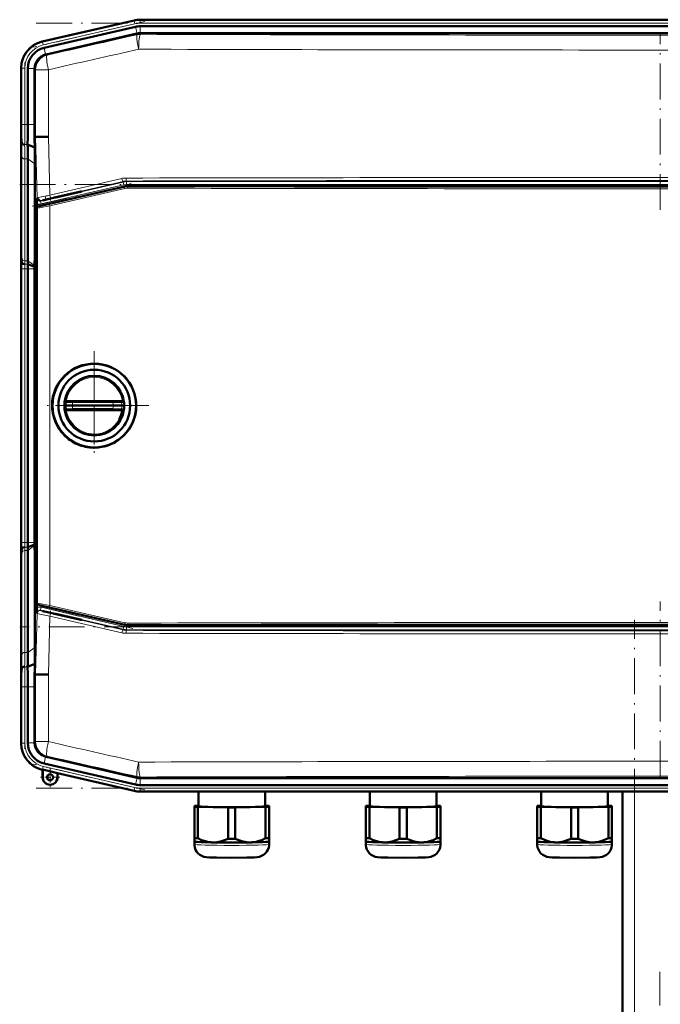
# Model space of a CAD drawing. Extents: x -1351 to 1763, y -1300 to 612.
# Tile 16 of 80: x -1282 to -1068, y 236 to 566. Entities that reach past the tile are written whole.
import ezdxf

# ---------------------------------------------------------------- set-up
doc = ezdxf.new("R2010")
doc.units = 0
doc.linetypes.add('DASHDOT', pattern=[18.5, 12, -3, 0.5, -3])

msp = doc.modelspace()

# ---------------------------------------------------------------- linework, layer by layer
at = {"color": 7, "linetype": 'DASHDOT', "lineweight": 18}
for p, q in [((-1240.06, 565.2), (-1277.32, 556.6)), ((-1276.37, 564.64), (-858.69, 564.64)), ((-1067.53, 502.14), (-1067.53, 560.82)), ((-1280.2, 551.46), (-1280.2, 528.83)), ((-1277.75, 503.41), (-1244.04, 511.19)), ((-1281.89, 510.59), (-853.17, 510.59)), ((-1280.2, 381.55), (-1280.2, 491.61)), ((-1256.93, 454.79), (-1256.93, 418.39)), ((-1256.93, 449.59), (-1256.93, 423.59)), ((-1238.73, 436.59), (-1275.13, 436.59)), ((-1243.93, 436.59), (-1269.93, 436.59)), ((-1244.04, 361.97), (-1277.75, 369.75)), ((-1067.53, 312.33), (-1067.53, 371.02)), ((-1076.13, -326), (-1076.13, 364.9)), ((-853.17, 362.56), (-1281.89, 362.56)), ((-1280.2, 344.32), (-1280.2, 321.69)), ((-1240.06, 307.95), (-1277.32, 316.55)), ((-1276.37, 308.51), (-858.69, 308.51)), ((-1067.63, 32.18), (-1067.63, 246.98))]:
    msp.add_line(p, q, dxfattribs=at)
at = {"color": 7, "lineweight": 50}
for p, q in [((-1243.64, 565.59), (-1274.41, 558.49)), ((-1243.64, 565.59), (-1274.21, 558.53)), ((-1241.56, 565.83), (-1221.29, 565.83)), ((-893.5, 565.83), (-1241.56, 565.83)), ((-908.5, 565.83), (-1221.29, 565.83)), ((-1243.15, 563.46), (-1273.72, 556.4)), ((-1242.66, 561.23), (-1273.03, 554.21)), ((-1242.66, 561.23), (-1242.64, 561.23)), ((-1241.56, 563.64), (-1221.29, 563.64)), ((-1241.54, 561.35), (-893.53, 561.35)), ((-908.5, 563.64), (-1221.29, 563.64)), ((-1281.38, 549.72), (-1281.38, 549.63)), ((-1281.38, 549.72), (-1281.38, 549.52)), ((-1281.38, 549.52), (-1281.38, 530.72)), ((-1279.2, 549.52), (-1279.2, 530.72)), ((-1276.91, 549.34), (-1276.9, 549.52)), ((-1276.91, 549.34), (-1276.91, 530.72)), ((-1281.23, 524.39), (-1281.41, 526.58)), ((-1276.92, 526.58), (-1276.59, 526.58)), ((-1276.59, 526.58), (-1276.24, 526.59)), ((-1281.38, 523.65), (-1281.38, 489.51)), ((-1281.38, 523.65), (-1281.38, 489.51)), ((-1276.86, 523), (-1279.24, 523.99)), ((-1279.2, 519.23), (-1279.2, 485.09)), ((-1276.81, 517.54), (-1276.81, 486.58)), ((-1246.76, 509.98), (-1275.79, 503.28)), ((-1268.33, 506.74), (-1261.47, 508.33)), ((-1261.08, 508.33), (-1268.33, 506.65)), ((-1261.08, 508.33), (-1261.47, 508.33)), ((-889.42, 510.11), (-1245.63, 510.11)), ((-1271.58, 505.99), (-1270.59, 506.22)), ((-1270.59, 506.13), (-1271.58, 505.9)), ((-1270.59, 506.22), (-1270.45, 506.25)), ((-1270.59, 506.13), (-1270.59, 506.22)), ((-1270.45, 506.17), (-1270.59, 506.13)), ((-1270.45, 506.25), (-1269.75, 506.41)), ((-1269.75, 506.33), (-1270.45, 506.17)), ((-1270.45, 506.17), (-1270.45, 506.25)), ((-1269.75, 506.41), (-1268.33, 506.74)), ((-1268.33, 506.65), (-1269.75, 506.33)), ((-1269.75, 506.33), (-1269.75, 506.41)), ((-1268.33, 506.65), (-1268.33, 506.74)), ((-1276.18, 502.79), (-1276.18, 370.38)), ((-1276.12, 503.03), (-1276.16, 504.31)), ((-1281.19, 484.39), (-1281.36, 486.58)), ((-1276.81, 486.58), (-1276.9, 483.46)), ((-1276.18, 486.59), (-1276.81, 486.58)), ((-1281.38, 482.43), (-1281.38, 390.72)), ((-1279.2, 390.72), (-1279.2, 482.44)), ((-1276.9, 483.04), (-1279.19, 483.99)), ((-1276.9, 483.04), (-1276.91, 482.44)), ((-1276.91, 482.44), (-1276.91, 390.72)), ((-1276.9, 483.46), (-1276.9, 483.04)), ((-1266.33, 436.59), (-1266.93, 436.59)), ((-1266.85, 437.85), (-1266.87, 437.64)), ((-1266.85, 435.33), (-1266.87, 435.53)), ((-1265.77, 438.09), (-1266.37, 438.09)), ((-1264.28, 436.59), (-1266.33, 436.59)), ((-1265.77, 438.09), (-1264.11, 438.09)), ((-1264.28, 436.59), (-1250.62, 436.59)), ((-1250.63, 438.09), (-1264.11, 438.09)), ((-1250.63, 438.09), (-1249.8, 438.09)), ((-1247.73, 436.59), (-1250.62, 436.59)), ((-1249.8, 438.09), (-1249.06, 438.09)), ((-1249.06, 438.09), (-1248.3, 438.09)), ((-1247.48, 438.09), (-1248.3, 438.09)), ((-1246.93, 436.59), (-1247.73, 436.59)), ((-1246.98, 437.64), (-1247.01, 437.85)), ((-1246.98, 435.53), (-1247.01, 435.33)), ((-1265.77, 435.09), (-1266.37, 435.09)), ((-1265.77, 435.09), (-1264.11, 435.09)), ((-1250.63, 435.09), (-1264.11, 435.09)), ((-1250.63, 435.09), (-1248.3, 435.09)), ((-1247.48, 435.09), (-1248.3, 435.09)), ((-1257.19, 422.5), (-1256.93, 422.5)), ((-1276.9, 390.11), (-1279.19, 389.17)), ((-1276.9, 390.11), (-1276.91, 390.72)), ((-1276.9, 389.7), (-1276.9, 390.11)), ((-1276.81, 386.57), (-1276.9, 389.7)), ((-1281.19, 388.77), (-1281.36, 386.58)), ((-1279.2, 353.93), (-1279.2, 388.07)), ((-1276.18, 386.57), (-1276.81, 386.57)), ((-1276.81, 355.61), (-1276.81, 386.57)), ((-1281.38, 349.51), (-1281.38, 383.65)), ((-1281.38, 349.51), (-1281.38, 383.65)), ((-1276.12, 370.14), (-1276.16, 368.84)), ((-1246.76, 363.19), (-1275.79, 369.89)), ((-1270.59, 367.02), (-1271.58, 367.25)), ((-1271.58, 367.16), (-1270.59, 366.93)), ((-1270.59, 367.02), (-1270.45, 366.99)), ((-1270.59, 367.02), (-1270.59, 366.93)), ((-1270.45, 366.9), (-1270.59, 366.93)), ((-1270.45, 366.99), (-1269.75, 366.83)), ((-1270.45, 366.99), (-1270.45, 366.9)), ((-1269.75, 366.74), (-1270.45, 366.9)), ((-1269.75, 366.83), (-1268.33, 366.5)), ((-1269.75, 366.83), (-1269.75, 366.74)), ((-1268.33, 366.41), (-1269.75, 366.74)), ((-1261.08, 364.83), (-1268.33, 366.5)), ((-1268.33, 366.5), (-1268.33, 366.41)), ((-1268.33, 366.41), (-1261.47, 364.83)), ((-1261.47, 364.83), (-1261.08, 364.83)), ((-1245.63, 363.06), (-889.42, 363.06)), ((-1276.86, 350.16), (-1279.24, 349.17)), ((-1276.88, 348.39), (-1276.86, 350.16)), ((-1281.23, 348.77), (-1281.41, 346.58)), ((-1276.92, 346.57), (-1276.88, 348.39)), ((-1276.92, 346.57), (-1276.59, 346.57)), ((-1276.24, 346.56), (-1276.59, 346.57)), ((-1281.38, 323.63), (-1281.38, 342.43)), ((-1279.2, 323.63), (-1279.2, 342.44)), ((-1276.91, 323.81), (-1276.91, 342.44)), ((-1281.38, 323.43), (-1281.38, 323.63)), ((-1281.38, 323.43), (-1281.38, 323.52)), ((-1276.91, 323.81), (-1276.9, 323.63)), ((-1243.15, 309.69), (-1273.72, 316.75)), ((-1242.66, 311.93), (-1273.03, 318.94)), ((-1274.21, 314.62), (-1274.41, 314.67)), ((-1274.21, 314.62), (-1274.41, 314.67)), ((-1274.21, 314.62), (-1274.18, 314.69)), ((-1274.21, 312.12), (-1274.21, 314.62)), ((-1274.18, 312.12), (-1274.18, 314.69)), ((-1274.18, 314.69), (-1269.25, 313.55)), ((-1269.25, 313.55), (-1269.21, 313.47)), ((-1269.25, 313.55), (-1269.25, 312.12)), ((-1269.21, 312.12), (-1269.21, 313.47)), ((-1269.21, 313.47), (-1269.21, 312.12)), ((-1243.64, 307.56), (-1269.21, 313.47)), ((-1242.66, 311.93), (-1242.64, 311.92)), ((-1241.56, 311.8), (-1241.54, 311.8)), ((-1241.54, 311.8), (-893.53, 311.8)), ((-1241.56, 309.51), (-1221.29, 309.51)), ((-893.5, 307.33), (-1241.56, 307.33)), ((-1222.1, 307.33), (-1222.1, 302.41)), ((-908.5, 309.51), (-1221.29, 309.51)), ((-1199.8, 302.41), (-1199.8, 307.33)), ((-1164.73, 307.33), (-1164.73, 302.42)), ((-1142.43, 302.42), (-1142.43, 307.33)), ((-1107.35, 307.33), (-1107.35, 302.42)), ((-1085.05, 302.42), (-1085.05, 307.33)), ((-1080.13, -268.42), (-1080.13, 307.33)), ((-1223.45, 302.57), (-1223.45, 302.26)), ((-1223.45, 302.26), (-1223.45, 291.76)), ((-1222.1, 302.62), (-1222.26, 302.62)), ((-1222.26, 302.21), (-1212.14, 302.05)), ((-1222.26, 302.21), (-1222.26, 291.7)), ((-1212.14, 302.05), (-1212.14, 291.55)), ((-1209.76, 302.05), (-1199.64, 302.21)), ((-1209.76, 302.05), (-1209.76, 291.55)), ((-1199.64, 302.62), (-1199.8, 302.62)), ((-1199.64, 302.21), (-1199.64, 291.7)), ((-1198.45, 302.26), (-1198.45, 302.57)), ((-1198.45, 302.26), (-1198.45, 291.76)), ((-1166.08, 302.57), (-1166.08, 302.26)), ((-1166.08, 302.26), (-1166.08, 291.76)), ((-1164.73, 302.62), (-1164.89, 302.62)), ((-1164.89, 302.21), (-1154.76, 302.06)), ((-1164.89, 302.21), (-1164.89, 291.7)), ((-1154.76, 302.06), (-1154.76, 291.55)), ((-1152.39, 302.06), (-1142.26, 302.21)), ((-1152.39, 302.06), (-1152.39, 291.55)), ((-1142.26, 302.62), (-1142.43, 302.62)), ((-1142.26, 302.21), (-1142.26, 291.7)), ((-1141.08, 302.26), (-1141.08, 302.57)), ((-1141.08, 302.26), (-1141.08, 291.76)), ((-1108.7, 302.57), (-1108.7, 302.26)), ((-1108.7, 302.26), (-1108.7, 291.76)), ((-1107.35, 302.63), (-1107.52, 302.62)), ((-1107.52, 302.21), (-1097.39, 302.06)), ((-1107.52, 302.21), (-1107.52, 291.71)), ((-1097.39, 302.06), (-1097.39, 291.55)), ((-1095.02, 302.06), (-1084.89, 302.21)), ((-1095.02, 302.06), (-1095.02, 291.55)), ((-1084.89, 302.62), (-1085.05, 302.63)), ((-1084.89, 302.21), (-1084.89, 291.71)), ((-1083.7, 302.26), (-1083.7, 302.57)), ((-1083.7, 302.26), (-1083.7, 291.76)), ((-1223.45, 291.76), (-1223.45, 290.61)), ((-1223.45, 290.61), (-1223.45, 289.66)), ((-1223.45, 290.6), (-1223.45, 290.61)), ((-1198.46, 290.6), (-1198.45, 290.61)), ((-1198.45, 290.61), (-1198.45, 291.76)), ((-1198.45, 289.66), (-1198.45, 290.61)), ((-1166.08, 291.76), (-1166.08, 290.61)), ((-1166.08, 290.61), (-1166.08, 289.66)), ((-1166.07, 290.6), (-1166.08, 290.61)), ((-1141.08, 290.61), (-1141.08, 291.76)), ((-1141.08, 289.66), (-1141.08, 290.61)), ((-1141.08, 290.6), (-1141.08, 290.61)), ((-1108.7, 291.76), (-1108.7, 290.61)), ((-1108.7, 290.61), (-1108.7, 289.66)), ((-1108.7, 290.6), (-1108.7, 290.61)), ((-1083.71, 290.6), (-1083.7, 290.61)), ((-1083.7, 290.61), (-1083.7, 291.76)), ((-1083.7, 289.66), (-1083.7, 290.61))]:
    msp.add_line(p, q, dxfattribs=at)
at = {"color": 7, "lineweight": 18}
for p, q in [((-1243.6, 565.41), (-1274.23, 558.34)), ((-1243.38, 564.44), (-1274, 557.37)), ((-1243.6, 565.41), (-1243.64, 565.59)), ((-1243.6, 565.41), (-1243.38, 564.44)), ((-1241.56, 565.64), (-1241.56, 565.83)), ((-1241.56, 565.64), (-1241.56, 564.64)), ((-1241.56, 565.64), (-893.5, 565.64)), ((-1241.56, 564.64), (-893.5, 564.64)), ((-1242.64, 561.23), (-1243.15, 563.46)), ((-1242.61, 560.8), (-1242.66, 561.23)), ((-1241.56, 561.35), (-1241.56, 563.64)), ((-1241.54, 561.35), (-1241.49, 560.93)), ((-1274.41, 558.49), (-1274.23, 558.34)), ((-1274, 557.37), (-1274.23, 558.34)), ((-1273.21, 554.17), (-1273.72, 556.4)), ((-1273.03, 554.21), (-1272.71, 553.96)), ((-1281.2, 549.58), (-1281.38, 549.72)), ((-1281.2, 549.58), (-1281.2, 530.72)), ((-1281.2, 549.58), (-1280.2, 549.58)), ((-1280.2, 549.58), (-1280.2, 530.72)), ((-1276.9, 549.52), (-1279.2, 549.52)), ((-1276.59, 549.09), (-1276.91, 549.34)), ((-1276.59, 526.58), (-1276.59, 549.09)), ((-1272.29, 549.09), (-1276.59, 549.09)), ((-1272.29, 549.09), (-1272.29, 526.65)), ((-1281.2, 530.72), (-1281.38, 530.72)), ((-1281.2, 530.72), (-1280.2, 530.72)), ((-1279.2, 530.72), (-1280.2, 530.72)), ((-1276.91, 530.72), (-1279.2, 530.72)), ((-1276.05, 506.15), (-1276.59, 526.58)), ((-1272.29, 526.65), (-1271.77, 507.03)), ((-1279.24, 523.99), (-1280.24, 523.99)), ((-1281.2, 519.91), (-1281.2, 485.77)), ((-1280.2, 519.23), (-1280.2, 485.09)), ((-1279.2, 519.23), (-1280.2, 519.23)), ((-1276.81, 517.54), (-1279.2, 519.23)), ((-1274.95, 505.08), (-1247.29, 511.47)), ((-1271.77, 507.03), (-1247.66, 512.65)), ((-1247.31, 511.68), (-1271.4, 506.06)), ((-1247.29, 511.47), (-1247.31, 511.68)), ((-1247.06, 510.49), (-1247.29, 511.47)), ((-1246.19, 511.81), (-1246.16, 511.59)), ((-1246.16, 511.59), (-888.9, 511.59)), ((-1246.16, 510.59), (-1246.16, 511.59)), ((-1247.06, 510.49), (-1274.73, 504.11)), ((-1271.85, 504.04), (-1246.74, 509.77)), ((-1246.68, 509.29), (-1271.81, 503.55)), ((-1246.74, 509.77), (-1246.76, 509.98)), ((-888.9, 510.59), (-1246.16, 510.59)), ((-1245.63, 510.11), (-1245.61, 509.9)), ((-1276.17, 506.03), (-1276.05, 506.15)), ((-1274.82, 505.2), (-1274.95, 505.08)), ((-1274.73, 504.11), (-1274.95, 505.08)), ((-1271.58, 505.9), (-1271.58, 505.99)), ((-1276.11, 502.73), (-1276.18, 502.79)), ((-1276.11, 370.44), (-1276.11, 502.73)), ((-1275.79, 503.28), (-1275.72, 503.22)), ((-1271.81, 503.55), (-1271.81, 369.62)), ((-1281.36, 486.58), (-1281.41, 486.58)), ((-1279.2, 485.09), (-1280.2, 485.09)), ((-1276.9, 483.46), (-1279.2, 485.09)), ((-1281.2, 482.44), (-1281.38, 482.44)), ((-1281.2, 390.72), (-1281.2, 482.44)), ((-1281.2, 482.44), (-1280.2, 482.44)), ((-1279.2, 482.44), (-1280.2, 482.44)), ((-1280.2, 390.72), (-1280.2, 482.44)), ((-1279.19, 483.99), (-1280.19, 483.99)), ((-1276.91, 482.44), (-1279.2, 482.44)), ((-1266.26, 437.65), (-1266.87, 437.64)), ((-1266.26, 435.52), (-1266.87, 435.53)), ((-1266.26, 435.52), (-1265.61, 435.54)), ((-1264.2, 437.59), (-1250.71, 437.59)), ((-1264.2, 435.58), (-1250.71, 435.58)), ((-1249.69, 435.55), (-1248.77, 435.53)), ((-1248.77, 435.53), (-1247.81, 435.52)), ((-1246.98, 437.64), (-1247.81, 437.65)), ((-1246.98, 435.53), (-1247.81, 435.52)), ((-1281.2, 390.72), (-1281.38, 390.72)), ((-1281.2, 390.72), (-1280.2, 390.72)), ((-1279.2, 390.72), (-1280.2, 390.72)), ((-1279.19, 389.17), (-1280.19, 389.17)), ((-1276.91, 390.72), (-1279.2, 390.72)), ((-1276.9, 389.7), (-1279.2, 388.07)), ((-1281.41, 386.58), (-1281.36, 386.58)), ((-1281.2, 353.24), (-1281.2, 387.39)), ((-1279.2, 388.07), (-1280.2, 388.07)), ((-1280.2, 353.93), (-1280.2, 388.07)), ((-1276.18, 370.38), (-1276.11, 370.44)), ((-1275.72, 369.95), (-1275.79, 369.89)), ((-1271.81, 369.62), (-1246.68, 363.88)), ((-1276.59, 346.57), (-1276.05, 367.01)), ((-1276.05, 367.01), (-1276.17, 367.13)), ((-1274.73, 369.05), (-1274.95, 368.07)), ((-1247.29, 361.69), (-1274.95, 368.07)), ((-1274.95, 368.07), (-1274.82, 367.96)), ((-1274.73, 369.05), (-1247.06, 362.66)), ((-1271.77, 366.13), (-1272.29, 346.51)), ((-1246.74, 363.4), (-1271.85, 369.14)), ((-1247.66, 360.51), (-1271.77, 366.13)), ((-1271.58, 367.25), (-1271.58, 367.16)), ((-1271.4, 367.1), (-1247.31, 361.48)), ((-1246.74, 363.4), (-1246.76, 363.19)), ((-1245.61, 363.27), (-1245.63, 363.06)), ((-1247.29, 361.69), (-1247.31, 361.48)), ((-1247.06, 362.66), (-1247.29, 361.69)), ((-1246.19, 361.35), (-1246.16, 361.56)), ((-1246.16, 362.56), (-1246.16, 361.56)), ((-1246.16, 362.56), (-888.9, 362.56)), ((-888.9, 361.56), (-1246.16, 361.56)), ((-1279.2, 353.93), (-1280.2, 353.93)), ((-1276.81, 355.61), (-1279.2, 353.93)), ((-1279.24, 349.17), (-1280.24, 349.17)), ((-1276.59, 324.07), (-1276.59, 346.57)), ((-1272.29, 346.51), (-1272.29, 324.07)), ((-1281.2, 342.44), (-1281.38, 342.44)), ((-1281.2, 342.44), (-1280.2, 342.44)), ((-1281.2, 323.58), (-1281.2, 342.44)), ((-1279.2, 342.44), (-1280.2, 342.44)), ((-1280.2, 323.58), (-1280.2, 342.44)), ((-1276.91, 342.44), (-1279.2, 342.44)), ((-1281.38, 323.43), (-1281.2, 323.58)), ((-1280.2, 323.58), (-1281.2, 323.58)), ((-1276.9, 323.63), (-1279.2, 323.63)), ((-1276.59, 324.07), (-1276.91, 323.81)), ((-1276.59, 324.07), (-1272.29, 324.07)), ((-1273.21, 318.98), (-1273.72, 316.75)), ((-1273.03, 318.94), (-1272.71, 319.2)), ((-1274.23, 314.81), (-1274.41, 314.67)), ((-1274.23, 314.81), (-1274, 315.79)), ((-1243.6, 307.74), (-1274.23, 314.81)), ((-1243.38, 308.72), (-1274, 315.79)), ((-1274.18, 312.12), (-1274.21, 312.12)), ((-1269.25, 312.12), (-1269.21, 312.12)), ((-1242.64, 311.92), (-1243.15, 309.69)), ((-1242.61, 312.35), (-1242.66, 311.93)), ((-1241.56, 311.8), (-1241.56, 309.51)), ((-1241.54, 311.8), (-1241.49, 312.23)), ((-1243.6, 307.74), (-1243.64, 307.56)), ((-1243.6, 307.74), (-1243.38, 308.72)), ((-1241.56, 308.51), (-893.5, 308.51)), ((-1241.56, 307.51), (-1241.56, 308.51)), ((-1241.56, 307.51), (-893.5, 307.51)), ((-1241.56, 307.51), (-1241.56, 307.33)), ((-1076.13, -268.42), (-1076.13, 307.33))]:
    msp.add_line(p, q, dxfattribs=at)
at = {"color": 7, "linetype": 'DASHDOT', "lineweight": 18, "ltscale": 0.020221}
msp.add_line((-1271.58, 506.06), (-1271.58, 505.25), dxfattribs=at)
at = {"color": 7, "linetype": 'DASHDOT', "lineweight": 18, "ltscale": 0.019753}
msp.add_line((-1271.58, 367.1), (-1271.58, 367.89), dxfattribs=at)
at = {"color": 7, "linetype": 'DASHDOT', "lineweight": 18, "ltscale": 0.1625}
for p, q in [((-1271.71, 315.37), (-1271.71, 308.87)), ((-1268.46, 312.12), (-1274.96, 312.12))]:
    msp.add_line(p, q, dxfattribs=at)
at = {"color": 7, "linetype": 'DASHDOT', "lineweight": 18, "ltscale": 0.160231}
msp.add_line((-1271.71, 315.33), (-1271.71, 308.92), dxfattribs=at)
at = {"color": 7, "linetype": 'DASHDOT', "lineweight": 18, "ltscale": 0.160233}
msp.add_line((-1268.51, 312.12), (-1274.92, 312.12), dxfattribs=at)
at = {"color": 7, "lineweight": 18}
for points in [[(-1276.05, 506.15), (-1276.04, 506.15), (-1276, 506.16), (-1275.7, 506.24)], [(-1274.54, 505.29), (-1274.79, 505.21), (-1274.82, 505.2), (-1274.82, 505.2)], [(-1271.81, 503.55), (-1275.31, 502.86), (-1275.98, 502.74), (-1276.08, 502.73), (-1276.1, 502.73), (-1276.11, 502.73), (-1276.11, 502.73)], [(-1275.72, 503.22), (-1275.72, 503.22), (-1275.71, 503.22), (-1275.63, 503.23), (-1274.98, 503.35), (-1271.85, 504.04)], [(-1264.11, 438.09), (-1264.12, 438.09), (-1264.13, 438.08), (-1264.13, 438.07), (-1264.15, 438.04), (-1264.19, 437.83), (-1264.2, 437.59)], [(-1264.11, 435.09), (-1264.12, 435.09), (-1264.13, 435.09), (-1264.13, 435.1), (-1264.15, 435.13), (-1264.19, 435.35), (-1264.2, 435.58)], [(-1250.71, 437.59), (-1250.68, 437.94), (-1250.66, 438.04), (-1250.65, 438.07), (-1250.64, 438.08), (-1250.64, 438.08), (-1250.63, 438.09)], [(-1250.71, 437.59), (-1248.44, 437.65), (-1247.81, 437.65)], [(-1250.71, 435.58), (-1250.68, 435.23), (-1250.66, 435.13), (-1250.65, 435.1), (-1250.64, 435.09), (-1250.64, 435.09), (-1250.63, 435.09)], [(-1276.11, 370.44), (-1276.11, 370.44), (-1276.09, 370.44), (-1276, 370.43), (-1275.24, 370.3), (-1271.81, 369.62)], [(-1271.85, 369.14), (-1274.15, 369.65), (-1275.53, 369.93), (-1275.7, 369.95), (-1275.72, 369.95), (-1275.72, 369.95), (-1275.72, 369.95)], [(-1271.77, 366.13), (-1275.2, 366.81), (-1275.99, 366.99), (-1276.04, 367.01), (-1276.05, 367.01)], [(-1274.82, 367.96), (-1274.82, 367.96), (-1274.8, 367.95), (-1274.68, 367.91), (-1273.01, 367.48), (-1271.4, 367.1)]]:
    msp.add_lwpolyline(points, dxfattribs=at)
at = {"color": 7, "lineweight": 50}
for points in [[(-1271.58, 505.99), (-1273.04, 505.65), (-1274, 505.41), (-1274.16, 505.36), (-1274.18, 505.35), (-1274.18, 505.35)], [(-1274.18, 505.35), (-1274.18, 505.35), (-1274.18, 505.35), (-1274.14, 505.35), (-1273.75, 505.42), (-1271.58, 505.9)], [(-1266.85, 437.85), (-1266.85, 437.84), (-1266.85, 437.84), (-1266.85, 437.84), (-1266.84, 437.84), (-1266.83, 437.85), (-1266.82, 437.87)], [(-1266.85, 435.33), (-1266.85, 435.33), (-1266.85, 435.33), (-1266.84, 435.33), (-1266.83, 435.32), (-1266.74, 435.23), (-1266.59, 435.13)], [(-1247.03, 437.87), (-1247.01, 437.85), (-1247.01, 437.84), (-1247.01, 437.84), (-1247.01, 437.84), (-1247.01, 437.84), (-1247.01, 437.85)], [(-1247.03, 435.31), (-1247.01, 435.33), (-1247.01, 435.33), (-1247.01, 435.33), (-1247.01, 435.33), (-1247.01, 435.33), (-1247.01, 435.33)], [(-1274.19, 367.81), (-1274.18, 367.81), (-1274.18, 367.8), (-1274.14, 367.79), (-1273.75, 367.68), (-1271.58, 367.16)], [(-1271.58, 367.25), (-1273.04, 367.58), (-1274, 367.78), (-1274.17, 367.81), (-1274.18, 367.81), (-1274.18, 367.81), (-1274.18, 367.81), (-1274.19, 367.81)], [(-1217.2, 290.33), (-1217.82, 290.36), (-1218.44, 290.43), (-1219.1, 290.54), (-1219.75, 290.71), (-1221.01, 291.13), (-1222.26, 291.7)], [(-1212.14, 291.55), (-1213.4, 291.02), (-1214.66, 290.63), (-1215.3, 290.49), (-1215.95, 290.39), (-1216.58, 290.34), (-1217.2, 290.33)], [(-1204.7, 290.33), (-1205.33, 290.34), (-1205.95, 290.39), (-1206.6, 290.49), (-1207.25, 290.63), (-1208.51, 291.02), (-1209.76, 291.55)], [(-1199.64, 291.7), (-1200.9, 291.13), (-1202.16, 290.71), (-1202.81, 290.54), (-1203.46, 290.43), (-1204.08, 290.36), (-1204.7, 290.33)], [(-1159.83, 290.33), (-1160.45, 290.36), (-1161.07, 290.43), (-1161.72, 290.55), (-1162.37, 290.71), (-1163.63, 291.13), (-1164.89, 291.7)], [(-1154.76, 291.55), (-1156.02, 291.02), (-1157.28, 290.63), (-1157.93, 290.49), (-1158.58, 290.39), (-1159.2, 290.34), (-1159.83, 290.33)], [(-1147.33, 290.33), (-1147.95, 290.34), (-1148.57, 290.39), (-1149.22, 290.49), (-1149.87, 290.63), (-1151.13, 291.02), (-1152.39, 291.55)], [(-1142.26, 291.7), (-1143.52, 291.13), (-1144.78, 290.71), (-1145.43, 290.55), (-1146.09, 290.43), (-1146.7, 290.36), (-1147.33, 290.33)], [(-1102.45, 290.33), (-1103.08, 290.36), (-1103.7, 290.43), (-1104.35, 290.55), (-1105, 290.71), (-1106.26, 291.14), (-1107.52, 291.71)], [(-1097.39, 291.55), (-1098.65, 291.02), (-1099.91, 290.63), (-1100.56, 290.49), (-1101.21, 290.39), (-1101.83, 290.34), (-1102.45, 290.33)], [(-1089.95, 290.33), (-1090.58, 290.34), (-1091.2, 290.39), (-1091.85, 290.49), (-1092.5, 290.63), (-1093.76, 291.02), (-1095.02, 291.55)], [(-1084.89, 291.71), (-1086.15, 291.14), (-1087.41, 290.71), (-1088.06, 290.55), (-1088.71, 290.43), (-1089.33, 290.36), (-1089.95, 290.33)], [(-1210.95, 285.2), (-1216.03, 285.25), (-1218.42, 285.32), (-1219.5, 285.4), (-1220.26, 285.54), (-1220.96, 285.79), (-1221.62, 286.17), (-1222.2, 286.65), (-1222.69, 287.24), (-1223.07, 287.89), (-1223.32, 288.61), (-1223.44, 289.36), (-1223.45, 289.66)], [(-1210.95, 285.2), (-1205.88, 285.25), (-1203.48, 285.32), (-1202.4, 285.4), (-1201.64, 285.54), (-1200.95, 285.79), (-1200.28, 286.17), (-1199.7, 286.65), (-1199.21, 287.24), (-1198.83, 287.89), (-1198.58, 288.61), (-1198.46, 289.36), (-1198.45, 289.66)], [(-1153.58, 285.2), (-1158.65, 285.25), (-1161.05, 285.32), (-1162.12, 285.4), (-1162.89, 285.54), (-1163.58, 285.79), (-1164.25, 286.17), (-1164.83, 286.66), (-1165.32, 287.24), (-1165.69, 287.9), (-1165.95, 288.61), (-1166.07, 289.36), (-1166.08, 289.66)], [(-1153.58, 285.2), (-1148.5, 285.25), (-1146.1, 285.32), (-1145.03, 285.4), (-1144.27, 285.54), (-1143.57, 285.79), (-1142.91, 286.17), (-1142.32, 286.66), (-1141.84, 287.24), (-1141.46, 287.9), (-1141.21, 288.61), (-1141.09, 289.36), (-1141.08, 289.66)], [(-1096.2, 285.21), (-1101.28, 285.25), (-1103.68, 285.32), (-1104.75, 285.4), (-1105.51, 285.54), (-1106.21, 285.79), (-1106.87, 286.17), (-1107.46, 286.66), (-1107.95, 287.24), (-1108.32, 287.9), (-1108.57, 288.61), (-1108.69, 289.36), (-1108.7, 289.66)], [(-1096.2, 285.21), (-1091.13, 285.25), (-1088.73, 285.32), (-1087.66, 285.4), (-1086.89, 285.54), (-1086.2, 285.79), (-1085.53, 286.17), (-1084.95, 286.66), (-1084.46, 287.24), (-1084.09, 287.9), (-1083.84, 288.61), (-1083.71, 289.36), (-1083.7, 289.66)]]:
    msp.add_lwpolyline(points, dxfattribs=at)
for centre, radius in [((-1256.93, 436.59), 14), ((-1256.93, 436.59), 12), ((-1271.71, 312.12), 1.03), ((-1271.71, 312.12), 1)]:
    msp.add_circle(centre, radius, dxfattribs=at)
for centre, radius, start, end in [((-1241.56, 556.58), 9.25, 90.0004, 102.9992), ((-1241.56, 556.58), 9.25, 90.0004, 102.9992), ((-1241.56, 556.58), 7.06, 90.0004, 102.9993), ((-1272.39, 549.72), 8.99, 102.9916, 180.0084), ((-1272.13, 549.52), 7.06, 102.9968, 180.0034), ((-1271.9, 549.34), 5.01, 105.1072, 177.8928), ((-1628.97, 530.63), 347.59, 359.3315, 0.0143), ((-1849.44, 530.58), 570.24, 359.3376, 0.0139), ((-1969.38, 530.7), 692.47, 359.65945, 0.00195), ((-1488.6, 523.4), 207.22, 0.0687, 0.8785), ((-1887.69, 513.74), 610.9, 0.86852, 1.20439), ((-1256.8, -679.02), 1205.77, 90.73585, 90.92355), ((-1618.97, 518.83), 339.78, 0.0681, 0.8707), ((-1668.28, 517.08), 391.47, 0.0681, 0.8669), ((-1215.66, 505.84), 60.52, 179.8196, 181.4448), ((-1275.68, 502.79), 0.5, 102.9976, 180.0022), ((-1488.74, 489.76), 207.36, 359.1212, 359.9305), ((-1068.96, 489.75), 212.42, 180.0663, 180.8562), ((-1628.46, 482.52), 347.08, 359.9853, 0.6691), ((-923.65, 482.52), 357.73, 179.3493, 180.0128), ((-1199.37, 485.18), 79.83, 180.0641, 180.8524), ((-1144.4, 482.46), 134.8, 179.3521, 180.0124), ((-1256.98, 436.58), 14.09, 89.8034, 134.0601), ((-1256.98, 436.58), 14.09, 44.258, 89.8038), ((-1256.97, 436.58), 14.1, 134.0696, 179.1699), ((-1256.93, 436.59), 10, 7.2346, 172.765), ((-1256.97, 436.59), 14.09, 314.0192, 44.2557), ((-1256.97, 436.59), 14.09, 179.1903, 224.261), ((-1256.93, 436.59), 10, 187.235, 352.7654), ((-1266.28, 437.41), 0.705, 129.6312, 139.5308), ((-1266.34, 437.47), 0.622, 113.4776, 129.4362), ((-1266.37, 437.54), 0.549, 90.4701, 113.1016), ((-1247.48, 437.53), 0.553, 67.0525, 89.5669), ((-1247.53, 437.45), 0.645, 39.9598, 66.2327), ((-1247.52, 435.71), 0.628, 293.5258, 320.519), ((-1266.37, 435.64), 0.556, 247.1205, 269.4699), ((-1256.92, 436.58), 9.49, 330.6713, 350.9616), ((-1247.49, 435.64), 0.558, 270.5728, 292.8875), ((-1256.98, 436.59), 14.09, 224.2714, 246.7188), ((-1256.98, 436.59), 14.09, 291.5606, 314.0155), ((-1256.98, 436.59), 14.1, 246.7224, 269.1382), ((-1256.98, 436.59), 14.09, 270.1953, 291.5621), ((-1628.46, 390.63), 347.08, 359.3309, 0.0147), ((-923.65, 390.64), 357.73, 179.9872, 180.6507), ((-1144.4, 390.69), 134.8, 179.9876, 180.6479), ((-1199.37, 387.98), 79.83, 179.1476, 179.9359), ((-1488.74, 383.4), 207.36, 0.0695, 0.8788), ((-1068.96, 383.4), 212.42, 179.1438, 179.9337), ((-1275.68, 370.38), 0.5, 179.9976, 257.0022), ((-1215.66, 367.31), 60.52, 178.5511, 180.1764), ((-1245.63, 368.06), 5, 257.002, 269.998), ((-1618.97, 354.33), 339.78, 359.1293, 359.9319), ((-1668.28, 356.08), 391.47, 359.1331, 359.9319), ((-1488.6, 349.76), 207.22, 359.1215, 359.9313), ((-1628.97, 342.52), 347.59, 359.9857, 0.6685), ((-1849.44, 342.57), 570.24, 359.9861, 0.6624), ((-1969.39, 342.46), 692.48, 359.99805, 0.34054), ((-1256.78, 1553.31), 1206.9, 269.07649, 269.26401), ((-1272.39, 323.43), 8.99, 179.9916, 257.0084), ((-1272.13, 323.63), 7.06, 179.9966, 257.0032), ((-1271.9, 323.82), 5, 182.1029, 254.9076), ((-1271.71, 312.12), 2.5, 180, 360), ((-1271.71, 312.12), 2.47, 180, 0), ((-1271.71, 312.12), 1, 141.2591, 270), ((-1271.71, 312.12), 2.5, 270, 360), ((-1241.56, 316.58), 9.25, 257.0008, 269.9996), ((-1241.56, 316.58), 9.25, 257.0008, 269.9996), ((-1241.56, 316.58), 7.06, 257.0007, 269.9996)]:
    msp.add_arc(centre, radius, start, end, dxfattribs=at)
at = {"color": 7, "lineweight": 18}
for centre, radius, start, end in [((-1241.56, 556.58), 9.06, 90.0004, 102.9992), ((-1241.56, 556.59), 8.05, 89.9878, 103.0122), ((-13938.67, 56331.46), 57197.52, 282.793761, 282.824689), ((-1067.53, 56209.97), 55649.31, 269.820896, 270.179106), ((-1272.2, 549.58), 8.99, 102.9997, 180.0003), ((-1272.2, 549.58), 7.99, 102.9916, 180.0084), ((-13977.2, 56689.53), 57560.09, 282.7515782, 282.7824028), ((-1067.53, 56585.23), 56029.56, 269.821504, 270.178498), ((-1815.17, 530.59), 533.98, 359.3347, 0.0141), ((-1849.3, 530.58), 569.11, 359.3363, 0.014), ((-1599.45, 519.53), 318.25, 0.0684, 0.8743), ((-1619.34, 518.83), 339.14, 0.0683, 0.8723), ((-1246.3, 506.81), 5.99, 90.1091, 103.1288), ((-1246.17, 506.81), 5, 90.1491, 103.1472), ((-1067.53, -83299.58), 83812.57, 89.8777831, 90.1222151), ((-1067.53, -83186.04), 83698.04, 89.8777011, 90.122297), ((-1246.16, 506.59), 4, 90.0047, 102.9953), ((-1245.62, 504.9), 5, 89.8884, 102.8902), ((-1245.68, 504.91), 4.49, 89.8605, 102.8892), ((-1067.53, 84295.16), 83785.95, 269.8781811, 270.1218207), ((-1067.53, 84238.26), 83728.55, 269.8781333, 270.1218617), ((-1275.18, 506.05), 0.999, 181.46, 283.0819), ((-1254.57, 409.43), 99.08, 100.9623, 102.3111), ((-1265.37, 471.46), 35.05, 103.9245, 105.1673), ((-1245.74, 393.23), 115.71, 103.48, 104.0366), ((-1214.83, 210.17), 302.27, 100.857, 101.1749), ((-1225.31, 308.38), 202.98, 103.1255, 103.506), ((-1275.18, 506.06), 2, 240.6635, 283.005), ((-1179.93, 485.88), 101.27, 180.063, 180.8443), ((-1199.76, 485.18), 80.44, 180.0631, 180.8454), ((-1109.72, 482.47), 171.48, 179.3589, 180.0115), ((-1144.02, 482.46), 136.17, 179.358, 180.0116), ((-1256.93, 436.59), 9.5, 90.0034, 170.9626), ((-1256.93, 436.59), 9.5, 9.0358, 89.9967), ((-1256.97, 436.48), 9.37, 172.8589, 179.3713), ((-1256.97, 436.69), 9.37, 180.6287, 187.1411), ((-1265.76, 437.59), 0.499, 90.1296, 173.0452), ((-1270.73, 222.31), 215.38, 88.2621, 88.8097), ((-1265.76, 435.58), 0.499, 186.9548, 269.8704), ((-1268.59, 571.4), 135.89, 271.258, 271.8505), ((-1257.5, 436.54), 6.79, 171.029, 179.5801), ((-1257.45, 436.64), 6.84, 180.4513, 188.9396), ((-1257.47, 436.49), 6.85, 0.8052, 9.28), ((-1257.47, 436.68), 6.85, 350.72, 359.1948), ((-1247.45, 532.99), 97.47, 268.0827, 268.6817), ((-1248.3, 437.59), 0.499, 7.3818, 89.8716), ((-1248.3, 435.58), 0.499, 270.1284, 352.6182), ((-1257.04, 436.45), 9.31, 0.8578, 7.4328), ((-1257.04, 436.73), 9.31, 352.5672, 359.1422), ((-1256.93, 436.58), 9.5, 189.0224, 249.7178), ((-1256.93, 436.58), 9.5, 269.9976, 330.6837), ((-1256.93, 436.59), 9.51, 249.7324, 269.9982), ((-1109.72, 390.69), 171.48, 179.9885, 180.6411), ((-1144.02, 390.69), 136.17, 179.9884, 180.642), ((-1199.76, 387.98), 80.44, 179.1546, 179.9369), ((-1179.93, 387.27), 101.27, 179.1557, 179.937), ((-1275.18, 367.1), 0.999, 76.9181, 178.54), ((-1275.18, 367.1), 2, 76.9951, 119.3366), ((-1245.62, 368.27), 5, 257.1098, 270.1116), ((-1245.68, 368.26), 4.49, 257.1108, 270.1395), ((-1067.53, -83421.99), 83785.95, 89.8781793, 90.1218189), ((-1067.53, -83365.09), 83728.55, 89.8781383, 90.1218667), ((-1246.3, 366.34), 5.99, 256.8712, 269.8909), ((-1246.17, 366.35), 5, 256.8528, 269.8509), ((-1246.16, 366.56), 4, 257.0047, 269.9953), ((-1067.53, 84172.73), 83812.57, 269.8777849, 270.1222169), ((-1067.53, 84059.2), 83698.04, 269.877703, 270.1222989), ((-1599.45, 353.62), 318.25, 359.1257, 359.9316), ((-1619.34, 354.33), 339.14, 359.1277, 359.9317), ((-1815.17, 342.57), 533.98, 359.9859, 0.6653), ((-1849.3, 342.57), 569.11, 359.986, 0.6637), ((-1272.2, 323.58), 8.99, 179.9996, 257.0003), ((-1272.2, 323.58), 7.99, 179.9916, 257.0084), ((-1271.58, 324.07), 5, 180.0358, 256.9642), ((-13977.2, -55816.37), 57560.09, 77.2175972, 77.2484218), ((-13938.67, -55458.3), 57197.52, 77.175311, 77.206239), ((-1067.53, -55712.07), 56029.56, 89.821502, 90.178496), ((-1241.49, 317.23), 5, 257.0045, 269.8157), ((-1067.53, -55336.82), 55649.31, 89.820894, 90.179104), ((-1241.56, 316.58), 9.06, 257.0008, 269.9996), ((-1241.56, 316.56), 8.05, 256.9878, 270.0122)]:
    msp.add_arc(centre, radius, start, end, dxfattribs=at)
for centre, major_axis, ratio, start_param, end_param in [((-1241.49, 555.93), (1.11, -4.88), 0.116076, 3.167951, 4.685971), ((-1241.49, 555.93), (4.97, 0.57), 0.999653, 1.457389, 1.684204), ((-1241.49, 555.93), (-0.02, -5), 0.119003, 3.16796, 4.712762), ((-1271.59, 549.09), (3.11, 3.91), 0.999441, 0.899117, 2.242476), ((-1271.59, 549.09), (1.11, -4.88), 0.136195, 3.168019, 4.681472), ((-1280.2, 519.94), (-1, 0), 0.707107, 0.034907, 1.570796), ((-1247.54, 512.65), (0.227, -0.974), 0.119647, 4.684508, 6.265606), ((-1246.16, 506.6), (-4.97, -0.57), 0.999846, 4.59896, 4.825818), ((-1246.19, 512.81), (0, -1), 0.121885, 4.712128, 6.265601), ((-1246.62, 509.29), (0.111, -0.487), 0.119115, 3.159171, 4.685159), ((-1245.61, 509.4), (-0.001, -0.5), 0.121453, 3.159176, 4.712648), ((-1275.05, 506.17), (0.682, -0.732), 0.99939, 3.988967, 5.7599), ((-1274.77, 506.26), (0.266, -0.964), 0.924796, 4.485603, 6.237294), ((-1272.94, 506.72), (0.234, -0.972), 0.460439, 4.611399, 6.263521), ((-1271.63, 507.03), (0.227, -0.974), 0.135666, 4.680737, 6.265569), ((-1275.61, 502.73), (-0.311, -0.391), 0.999751, 4.040558, 5.38422), ((-1271.74, 503.55), (0.111, -0.487), 0.135841, 3.159209, 4.68138), ((-1280.2, 485.79), (-1, 0), 0.707107, 0.034907, 1.570796), ((-1280.2, 387.36), (-1, 0), 0.707107, 4.712389, 6.248279), ((-1275.61, 370.44), (-0.311, 0.391), 0.999751, 0.898966, 2.242627), ((-1271.74, 369.62), (-0.111, -0.487), 0.135841, 4.743398, 6.265569), ((-1275.05, 366.98), (-0.682, -0.732), 0.99939, 3.664878, 5.435811), ((-1271.63, 366.13), (-0.227, -0.974), 0.135666, 3.159209, 4.744041), ((-1246.62, 363.88), (-0.111, -0.487), 0.119115, 4.739619, 6.265607), ((-1245.61, 363.77), (0.001, -0.5), 0.121453, 4.71213, 6.265602), ((-1247.54, 360.51), (-0.227, -0.974), 0.119647, 3.159172, 4.74027), ((-1246.16, 366.56), (4.97, -0.57), 0.999846, 4.59896, 4.825818), ((-1246.19, 360.35), (0, -1), 0.121885, 3.159177, 4.71265), ((-1280.2, 353.22), (-1, 0), 0.707107, 4.712389, 6.248279), ((-1271.59, 324.07), (-1.11, -4.88), 0.136195, 4.743306, 6.256759), ((-1241.49, 317.22), (-1.11, -4.88), 0.116076, 4.738807, 6.256827), ((-1241.49, 317.22), (0.02, -5), 0.119003, 4.712015, 6.256818), ((-1241.49, 317.22), (-4.97, 0.57), 0.999653, 1.681064, 1.684203), ((-1210.95, 289.66), (12.5, 0), 0.026177, 3.141593, 6.283185), ((-1153.58, 289.66), (12.5, 0), 0.026177, 3.141593, 6.283185), ((-1096.2, 289.66), (12.5, 0), 0.026177, 3.141593, 6.283185)]:
    msp.add_ellipse(centre, major_axis=major_axis, ratio=ratio, start_param=start_param, end_param=end_param, dxfattribs=at)
at = {"color": 7, "lineweight": 50}
for centre, major_axis, ratio, start_param, end_param in [((-1241.54, 556.36), (4.97, 0.57), 0.999653, 1.457389, 1.679108), ((-1271.91, 549.34), (3.11, 3.91), 0.999441, 0.899117, 0.934706), ((-1280.23, 524.4), (1, 0), 0.414215, 3.173659, 4.709549), ((-1245.63, 505.11), (-4.97, -0.57), 0.999846, 4.59896, 4.825818), ((-1280.19, 484.4), (1, 0), 0.414215, 3.173659, 4.709549), ((-1256.92, 436.59), (10.01, -0.03), 0.999848, 3.039511, 3.144781), ((-1256.92, 436.59), (10.01, 0.03), 0.999848, 3.138404, 3.243674), ((-1256.94, 436.59), (10.01, 0.04), 0.999848, 6.279569, 6.384829), ((-1256.94, 436.59), (10.01, -0.04), 0.999848, 6.181541, 6.286801), ((-1280.19, 388.75), (1, 0), 0.414343, 1.573592, 3.109513), ((-1280.23, 348.75), (1, 0), 0.414186, 1.573647, 3.10953), ((-1271.91, 323.81), (3.11, -3.91), 0.999441, 5.34848, 5.384068), ((-1241.54, 316.8), (4.97, -0.57), 0.999653, 4.604077, 4.820701), ((-1210.95, 302.41), (13.8, 0), 0.026177, 2.531934, 2.704054), ((-1210.95, 302.41), (13.8, 0), 0.026177, 3.579132, 3.751251), ((-1210.95, 302.41), (11.15, 0), 0.026177, 3.141593, 6.283185), ((-1210.95, 302.41), (13.8, 0), 0.026177, 4.626329, 4.798449), ((-1210.95, 302.41), (13.8, 0), 0.026177, 0.437539, 0.609658), ((-1210.95, 302.41), (13.8, 0), 0.026177, 5.673527, 5.845646), ((-1153.58, 302.42), (13.8, 0), 0.026177, 2.531934, 2.704054), ((-1153.58, 302.42), (13.8, 0), 0.026177, 3.579132, 3.751251), ((-1153.58, 302.42), (11.15, 0), 0.026177, 3.141593, 6.283185), ((-1153.58, 302.42), (13.8, 0), 0.026177, 4.626329, 4.798449), ((-1153.58, 302.42), (13.8, 0), 0.026177, 0.437539, 0.609658), ((-1153.58, 302.42), (13.8, 0), 0.026177, 5.673527, 5.845646), ((-1096.2, 302.42), (13.8, 0), 0.026177, 2.531934, 2.704054), ((-1096.2, 302.42), (13.8, 0), 0.026177, 3.579132, 3.751251), ((-1096.2, 302.42), (11.15, 0), 0.026177, 3.141593, 6.283185), ((-1096.2, 302.42), (13.8, 0), 0.026177, 4.626329, 4.798449), ((-1096.2, 302.42), (13.8, 0), 0.026177, 0.437539, 0.609658), ((-1096.2, 302.42), (13.8, 0), 0.026177, 5.673527, 5.845646), ((-1210.95, 291.91), (-13.8, 0), 0.026177, 0.437539, 0.609658), ((-1210.95, 290.61), (12.5, 0), 0.026177, 3.167782, 6.256996), ((-1210.95, 291.91), (-13.8, 0), 0.026177, 1.484737, 1.656856), ((-1210.95, 291.91), (-13.8, 0), 0.026177, 2.531934, 2.704054), ((-1153.58, 291.91), (-13.8, 0), 0.026177, 0.437539, 0.609658), ((-1153.58, 290.61), (12.5, 0), 0.026177, 3.167782, 6.256996), ((-1153.58, 291.91), (-13.8, 0), 0.026177, 1.484737, 1.656856), ((-1153.58, 291.91), (-13.8, 0), 0.026177, 2.531934, 2.704054), ((-1096.2, 291.91), (-13.8, 0), 0.026177, 0.437539, 0.609658), ((-1096.2, 290.61), (12.5, 0), 0.026177, 3.167782, 6.256996), ((-1096.2, 291.91), (-13.8, 0), 0.026177, 1.484737, 1.656856), ((-1096.2, 291.91), (-13.8, 0), 0.026177, 2.531934, 2.704054)]:
    msp.add_ellipse(centre, major_axis=major_axis, ratio=ratio, start_param=start_param, end_param=end_param, dxfattribs=at)

doc.saveas('drawing.dxf')
